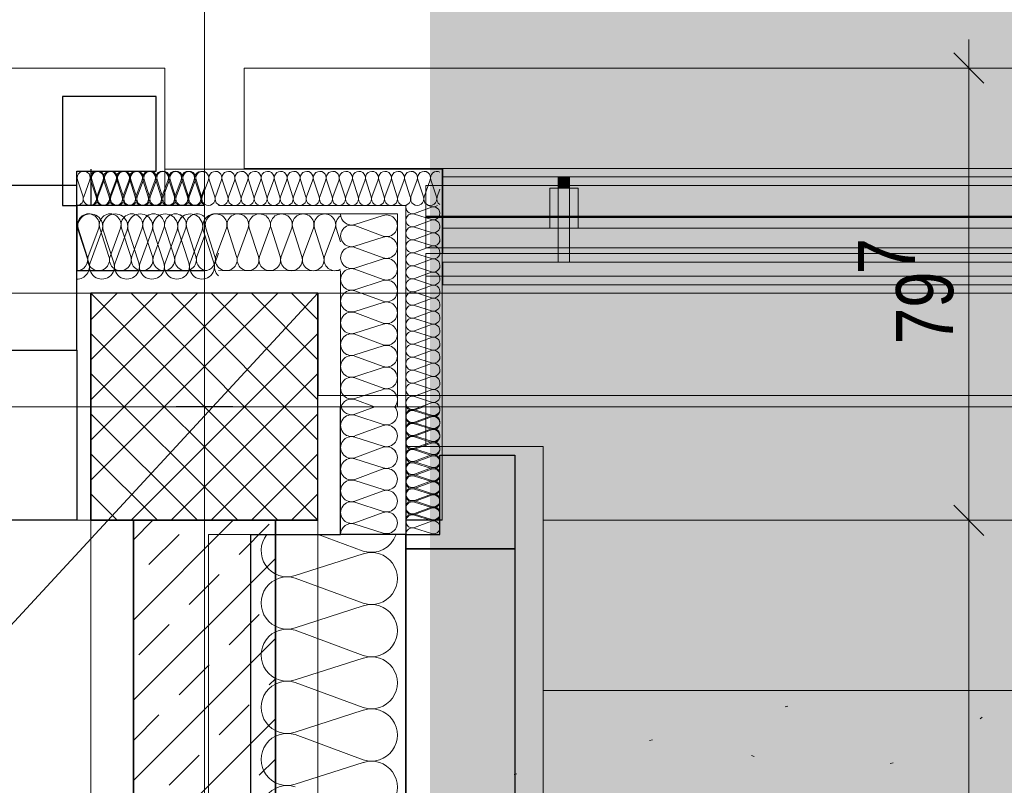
# Model space of a CAD drawing. Extents: x -420 to 300, y 62 to 1112.
# Tile 249 of 256: x -5 to 30, y 986 to 1013. Entities that reach past the tile are written whole.
import ezdxf
from ezdxf.lldxf.tags import DXFTag

# ---------------------------------------------------------------- set-up
doc = ezdxf.new("R2010")
doc.units = 0
doc.layers.get('0').update_dxf_attribs({"lineweight": 13})
for name, color, linetype, lineweight, true_color in [('30 -33 Aussenwände- 3 Aussenstützen', 7, 'Continuous', 50, 0x0000dd), ('30 -33 Aussenwände- 7 Fassade_ Elemente', 7, 'Continuous', 9, 0x00aacc), ('30 -34 Innenwände- 1 tragend', 7, 'Continuous', 13, 0xdd0806), ('30 -34 Innenwände- 6 Elemente', 7, 'Continuous', 9, 0xff6633), ('30 -35 Decken- 1 Konstruktion-Träger- Stahlbeton', 7, 'Continuous', 13, 0x33aa00), ('30 -36 Dächer- 3 Dachbeläge', 7, 'Continuous', 15, 0x9999ff), ('30 -36 Dächer- 4 Dachbekleidungen', 7, 'Continuous', 9, 0xccccff), ('60- 61 allgemeine Ausstattung- 4 Terrassen', 9, 'Continuous', 9, 0x808080), ('70 -72 Beschriftung- 1 Beschriftung allgemein', 7, 'Continuous', 9, 0xff6633), ('70 -76 Bemaßung- 2 Allgemein', 9, 'Continuous', 5, 0x808080), ('iwb_Layout BA_Markierung', 7, 'Continuous', 9, 0xbadcdc)]:
    doc.layers.add(name, color=color, linetype=linetype, lineweight=lineweight, true_color=true_color)
doc.layers.add('40 -41 Abwasser_Wasser_Gas- 2 Wasser-1', color=7, linetype='Continuous', lineweight=15)
doc.layers.add('70 -71 Achsen- 1 Gebäudeachsen', color=7, linetype='STRICHPUNKT2-A06CPUWML0', lineweight=18)
doc.styles.get("Standard").update_dxf_attribs({"font": 'ARIALN.TTF'})
tags = doc.linetypes.add('grob-A06CPUWHL0', pattern=[14, 3, -8, 3]).pattern_tags.tags
tags[8:9] = [DXFTag(74, 4), DXFTag(75, 0), DXFTag(340, '0'), DXFTag(46, 0.0), DXFTag(50, 0.0), DXFTag(44, 0.0), DXFTag(45, 0.0)]
tags[6:7] = [DXFTag(74, 4), DXFTag(75, 0), DXFTag(340, '0'), DXFTag(46, 0.0), DXFTag(50, 0.0), DXFTag(44, 0.0), DXFTag(45, 0.0)]
tags[4:5] = [DXFTag(74, 4), DXFTag(75, 0), DXFTag(340, '0'), DXFTag(46, 0.0), DXFTag(50, 0.0), DXFTag(44, 0.0), DXFTag(45, 0.0)]
tags = doc.linetypes.add('STRICHPUNKT2-A06CPUWML0', pattern=[12.7, 6.35, -3.175, 0, -3.175]).pattern_tags.tags
tags[10:11] = [DXFTag(74, 4), DXFTag(75, 0), DXFTag(340, '0'), DXFTag(46, 0.0), DXFTag(50, 0.0), DXFTag(44, 0.0), DXFTag(45, 0.0)]
tags[8:9] = [DXFTag(74, 4), DXFTag(75, 0), DXFTag(340, '0'), DXFTag(46, 0.0), DXFTag(50, 0.0), DXFTag(44, 0.0), DXFTag(45, 0.0)]
tags[6:7] = [DXFTag(74, 4), DXFTag(75, 0), DXFTag(340, '0'), DXFTag(46, 0.0), DXFTag(50, 0.0), DXFTag(44, 0.0), DXFTag(45, 0.0)]
tags[4:5] = [DXFTag(74, 4), DXFTag(75, 0), DXFTag(340, '0'), DXFTag(46, 0.0), DXFTag(50, 0.0), DXFTag(44, 0.0), DXFTag(45, 0.0)]

# ---------------------------------------------------------------- blocks, each defined once
blk = doc.blocks.new('Polygon-A06CPUWBL0', base_point=(9.64, 86.518))
at = {"color": 0, "linetype": 'ByBlock', "lineweight": -2, "ltscale": 0.13}
blk.add_solid([(9.807, 86.695), (9.64, 1083.814), (76.501, 86.518), (76.501, 1083.814)], dxfattribs=at)
blk = doc.blocks.new('Referenz-A06CPUWNL0', base_point=(-395.238, 76.953))
at = {"layer": '30 -33 Aussenwände- 3 Aussenstützen', "color": 0, "lineweight": 9}
for p, q in [((-2.298, 1003.453), (5.702, 995.453)), ((4.288, 1003.453), (-2.298, 996.868)), ((2.874, 1003.453), (-2.298, 998.282)), ((1.46, 1003.453), (-2.298, 999.696)), ((0.045, 1003.453), (-2.298, 1001.11)), ((-1.369, 1003.453), (-2.298, 1002.524)), ((-0.884, 1003.453), (5.702, 996.868)), ((0.531, 1003.453), (5.702, 998.282)), ((1.945, 1003.453), (5.702, 999.696)), ((3.359, 1003.453), (5.702, 1001.11)), ((4.773, 1003.453), (5.702, 1002.524)), ((-2.298, 1002.039), (4.288, 995.453)), ((5.702, 1002.039), (-0.884, 995.453)), ((-2.298, 1000.625), (2.874, 995.453)), ((5.702, 1000.625), (0.531, 995.453)), ((1.702, 1000.453), (1.702, 998.453)), ((0.702, 999.453), (2.702, 999.453)), ((-2.298, 999.211), (1.46, 995.453)), ((5.702, 999.211), (1.945, 995.453)), ((-2.298, 997.797), (0.045, 995.453)), ((5.702, 997.797), (3.359, 995.453)), ((-2.298, 996.382), (-1.369, 995.453)), ((5.702, 996.382), (4.773, 995.453))]:
    blk.add_line(p, q, dxfattribs=at)
at = {"layer": '30 -33 Aussenwände- 3 Aussenstützen', "color": 0, "linetype": 'Continuous', "lineweight": 25, "ltscale": 0.25}
for p, q in [((5.702, 1003.453), (-2.298, 1003.453)), ((-2.298, 1003.453), (-2.298, 995.453)), ((5.702, 995.453), (5.702, 1003.453)), ((-2.298, 995.453), (5.702, 995.453))]:
    blk.add_line(p, q, dxfattribs=at)
at = {"layer": '30 -33 Aussenwände- 7 Fassade_ Elemente', "color": 0, "linetype": 'Continuous', "ltscale": 0.13}
for p, q in [((0.302, 1011.393), (-148.898, 1011.393)), ((0.302, 1006.553), (0.302, 1011.393)), ((3.102, 1011.393), (3.102, 1007.833)), ((76.501, 1011.393), (3.102, 1011.393)), ((3.102, 1011.393), (76.501, 1011.393)), ((3.102, 1007.853), (3.102, 1011.393)), ((0.302, 1007.833), (10.082, 1007.833)), ((76.501, 1007.853), (3.102, 1007.853)), ((3.102, 1007.833), (10.082, 1007.833)), ((10.082, 1007.833), (10.082, 1007.253)), ((10.082, 1007.833), (10.082, 995.453)), ((-2.576, 1006.854), (-2.768, 1007.454)), ((-2.331, 1007.453), (-2.553, 1006.854)), ((-2.116, 1006.853), (-2.309, 1007.453)), ((-2.073, 1006.85), (-2.266, 1007.45)), ((-1.871, 1007.453), (-2.094, 1006.853)), ((-1.828, 1007.45), (-2.05, 1006.85)), ((-1.657, 1006.853), (-1.849, 1007.453)), ((-1.613, 1006.85), (-1.806, 1007.45)), ((-1.613, 1006.85), (-1.806, 1007.45)), ((-1.412, 1007.453), (-1.634, 1006.853)), ((-1.369, 1007.45), (-1.591, 1006.85)), ((-1.369, 1007.45), (-1.591, 1006.85)), ((-1.197, 1006.852), (-1.389, 1007.453)), ((-1.153, 1006.85), (-1.346, 1007.45)), ((-0.952, 1007.452), (-1.174, 1006.852)), ((-0.909, 1007.45), (-1.131, 1006.85)), ((-0.737, 1006.852), (-0.93, 1007.452)), ((-0.694, 1006.85), (-0.887, 1007.45)), ((-0.493, 1007.452), (-0.715, 1006.852)), ((-0.449, 1007.45), (-0.671, 1006.85)), ((-0.278, 1006.852), (-0.47, 1007.452)), ((-0.234, 1006.85), (-0.427, 1007.45)), ((-0.033, 1007.452), (-0.255, 1006.852)), ((0.01, 1007.45), (-0.212, 1006.85)), ((0.182, 1006.851), (-0.01, 1007.452)), ((0.225, 1006.85), (0.033, 1007.45)), ((0.427, 1007.451), (0.204, 1006.851)), ((0.47, 1007.45), (0.248, 1006.85)), ((0.642, 1006.851), (0.449, 1007.451)), ((0.685, 1006.85), (0.492, 1007.45)), ((0.886, 1007.451), (0.664, 1006.851)), ((0.929, 1007.45), (0.708, 1006.85)), ((1.101, 1006.851), (0.909, 1007.451)), ((1.145, 1006.85), (0.952, 1007.45)), ((1.346, 1007.451), (1.124, 1006.851)), ((1.389, 1007.45), (1.167, 1006.85)), ((1.561, 1006.85), (1.368, 1007.451)), ((1.604, 1006.85), (1.412, 1007.45)), ((1.849, 1007.45), (1.627, 1006.85)), ((2.064, 1006.85), (1.871, 1007.45)), ((2.308, 1007.45), (2.087, 1006.85)), ((2.524, 1006.85), (2.331, 1007.45)), ((2.768, 1007.45), (2.546, 1006.85)), ((2.983, 1006.85), (2.79, 1007.45)), ((3.228, 1007.45), (3.006, 1006.85)), ((3.443, 1006.85), (3.25, 1007.45)), ((3.687, 1007.45), (3.465, 1006.85)), ((3.903, 1006.85), (3.71, 1007.45)), ((4.147, 1007.45), (3.925, 1006.85)), ((4.362, 1006.85), (4.169, 1007.45)), ((4.606, 1007.45), (4.385, 1006.85)), ((4.822, 1006.85), (4.629, 1007.45)), ((5.066, 1007.45), (4.844, 1006.85)), ((5.281, 1006.85), (5.089, 1007.45)), ((5.526, 1007.45), (5.304, 1006.85)), ((5.741, 1006.85), (5.548, 1007.45)), ((5.985, 1007.45), (5.764, 1006.85)), ((6.201, 1006.85), (6.008, 1007.45)), ((6.445, 1007.45), (6.223, 1006.85)), ((6.66, 1006.85), (6.468, 1007.45)), ((6.905, 1007.45), (6.683, 1006.85)), ((7.12, 1006.85), (6.927, 1007.45)), ((7.364, 1007.45), (7.142, 1006.85)), ((7.58, 1006.85), (7.387, 1007.45)), ((7.824, 1007.45), (7.602, 1006.85)), ((8.039, 1006.85), (7.846, 1007.45)), ((8.284, 1007.45), (8.062, 1006.85)), ((8.499, 1006.85), (8.306, 1007.45)), ((8.743, 1007.45), (8.521, 1006.85)), ((8.958, 1006.85), (8.766, 1007.45)), ((8.958, 1006.85), (8.766, 1007.45)), ((9.203, 1007.45), (8.981, 1006.85)), ((9.203, 1007.45), (8.981, 1006.85)), ((9.418, 1006.85), (9.225, 1007.45)), ((9.418, 1006.85), (9.225, 1007.45)), ((9.662, 1007.45), (9.441, 1006.85)), ((9.878, 1006.85), (9.685, 1007.45)), ((1.583, 1006.85), (1.703, 1007.172)), ((9.502, 1007.253), (76.501, 1007.253)), ((9.9, 1006.85), (10.002, 1007.126)), ((10.082, 1007.253), (76.501, 1007.253)), ((-2.798, 995.453), (-2.798, 1006.553)), ((-2.798, 1006.553), (0.302, 1006.553)), ((2.204, 1006.553), (8.802, 1006.548)), ((2.204, 1006.253), (8.502, 1006.249)), ((8.502, 1006.249), (8.502, 999.453)), ((8.802, 1006.548), (8.802, 999.453)), ((9.702, 1006.491), (9.102, 1006.269)), ((9.102, 1006.247), (9.702, 1006.054)), ((9.578, 1006.553), (9.702, 1006.514)), ((7.002, 1005.877), (8.002, 1006.198)), ((9.702, 1006.031), (9.102, 1005.81)), ((-2.428, 1004.753), (-2.75, 1005.753)), ((-2.373, 1004.528), (-2.742, 1005.678)), ((-2.021, 1005.753), (-2.391, 1004.753)), ((-1.904, 1005.678), (-2.33, 1004.528)), ((-1.662, 1004.753), (-1.983, 1005.753)), ((-1.492, 1004.528), (-1.861, 1005.678)), ((-1.255, 1005.753), (-1.625, 1004.753)), ((-1.023, 1005.678), (-1.449, 1004.528)), ((-0.896, 1004.753), (-1.217, 1005.753)), ((-0.611, 1004.528), (-0.98, 1005.678)), ((-0.489, 1005.753), (-0.859, 1004.753)), ((-0.143, 1005.678), (-0.568, 1004.528)), ((-0.13, 1004.753), (-0.451, 1005.753)), ((0.27, 1004.528), (-0.099, 1005.678)), ((0.277, 1005.753), (-0.092, 1004.753)), ((0.738, 1005.678), (0.313, 1004.528)), ((0.636, 1004.753), (0.315, 1005.753)), ((1.043, 1005.753), (0.674, 1004.753)), ((1.151, 1004.528), (0.782, 1005.678)), ((1.402, 1004.753), (1.081, 1005.753)), ((1.619, 1005.678), (1.194, 1004.528)), ((2.032, 1004.528), (1.663, 1005.678)), ((2.071, 1004.754), (1.751, 1005.754)), ((2.479, 1005.753), (2.109, 1004.753)), ((2.838, 1004.753), (2.517, 1005.753)), ((2.838, 1004.753), (2.517, 1005.753)), ((3.245, 1005.753), (2.875, 1004.753)), ((3.245, 1005.753), (2.875, 1004.753)), ((3.604, 1004.752), (3.283, 1005.753)), ((4.012, 1005.752), (3.641, 1004.752)), ((4.37, 1004.752), (4.049, 1005.752)), ((4.37, 1004.752), (4.049, 1005.752)), ((4.778, 1005.751), (4.407, 1004.752)), ((4.778, 1005.751), (4.407, 1004.752)), ((5.136, 1004.751), (4.815, 1005.751)), ((5.136, 1004.751), (4.815, 1005.751)), ((5.544, 1005.751), (5.173, 1004.751)), ((5.902, 1004.751), (5.581, 1005.751)), ((6.31, 1005.75), (5.939, 1004.751)), ((6.503, 1005.264), (6.347, 1005.75)), ((8.002, 1005.469), (7.002, 1005.839)), ((9.102, 1005.787), (9.702, 1005.594)), ((9.102, 1005.787), (9.702, 1005.594)), ((9.702, 1005.572), (9.102, 1005.35)), ((9.702, 1005.572), (9.102, 1005.35)), ((1.44, 1004.753), (1.702, 1005.464)), ((7.002, 1005.11), (8.002, 1005.432)), ((7.002, 1005.11), (8.002, 1005.432)), ((9.102, 1005.327), (9.702, 1005.135)), ((9.102, 1005.327), (9.702, 1005.135)), ((2.075, 1004.528), (2.202, 1004.872)), ((8.002, 1004.703), (7.002, 1005.073)), ((8.002, 1004.703), (7.002, 1005.073)), ((9.702, 1005.112), (9.102, 1004.89)), ((9.102, 1004.868), (9.702, 1004.675)), ((7.002, 1004.344), (8.002, 1004.666)), ((9.702, 1004.652), (9.102, 1004.431)), ((2.202, 1004.253), (6.502, 1004.25)), ((6.502, 1004.25), (6.502, 999.453)), ((8.002, 1003.937), (7.002, 1004.307)), ((9.102, 1004.408), (9.702, 1004.215)), ((9.702, 1004.193), (9.102, 1003.971)), ((7.002, 1003.578), (8.002, 1003.9)), ((9.102, 1003.949), (9.702, 1003.756)), ((8.002, 1003.171), (7.002, 1003.541)), ((9.702, 1003.733), (9.102, 1003.511)), ((9.102, 1003.489), (9.702, 1003.296)), ((7.002, 1002.812), (8.002, 1003.134)), ((9.702, 1003.274), (9.102, 1003.052)), ((8.002, 1002.405), (7.002, 1002.775)), ((9.102, 1003.029), (9.702, 1002.836)), ((9.702, 1002.814), (9.102, 1002.592)), ((9.102, 1002.57), (9.702, 1002.377)), ((7.002, 1002.046), (8.002, 1002.368)), ((9.702, 1002.354), (9.102, 1002.133)), ((9.102, 1002.11), (9.702, 1001.917)), ((8.002, 1001.639), (7.002, 1002.009)), ((9.702, 1001.895), (9.102, 1001.673)), ((7.002, 1001.28), (8.002, 1001.602)), ((7.002, 1001.28), (8.002, 1001.602)), ((9.102, 1001.65), (9.702, 1001.458)), ((9.702, 1001.435), (9.102, 1001.213)), ((8.002, 1000.873), (7.002, 1001.243)), ((8.002, 1000.873), (7.002, 1001.243)), ((9.102, 1001.191), (9.702, 1000.998)), ((7.002, 1000.514), (8.002, 1000.836)), ((7.002, 1000.514), (8.002, 1000.836)), ((9.702, 1000.975), (9.102, 1000.754)), ((9.102, 1000.731), (9.702, 1000.538)), ((1.702, 998.453), (1.702, 1000.453)), ((1.702, 1000.453), (1.702, 998.453)), ((1.702, 1000.453), (1.702, 998.453)), ((8.002, 1000.107), (7.002, 1000.477)), ((9.702, 1000.516), (9.102, 1000.294)), ((7.002, 999.748), (8.002, 1000.069)), ((9.102, 1000.271), (9.702, 1000.079)), ((9.702, 1000.056), (9.102, 999.834)), ((7.002, 999.711), (7.698, 999.453)), ((9.102, 999.812), (9.702, 999.619)), ((2.702, 999.453), (0.702, 999.453)), ((2.702, 999.453), (0.702, 999.453)), ((7.002, 999.191), (7.713, 999.453)), ((9.099, 999.334), (9.421, 999.454)), ((9.099, 999.312), (9.699, 999.12)), ((9.702, 999.597), (9.102, 999.375)), ((9.102, 999.352), (9.702, 999.159)), ((7.002, 999.153), (8.002, 998.832)), ((9.699, 999.097), (9.1, 998.875)), ((9.702, 999.137), (9.102, 998.915)), ((8.002, 998.794), (7.002, 998.425)), ((9.1, 998.852), (9.7, 998.66)), ((9.1, 998.852), (9.7, 998.66)), ((9.7, 998.637), (9.1, 998.415)), ((9.7, 998.637), (9.1, 998.415)), ((9.102, 998.893), (9.702, 998.7)), ((9.702, 998.677), (9.102, 998.455)), ((7.002, 998.387), (8.002, 998.066)), ((7.002, 998.387), (8.002, 998.066)), ((9.1, 998.393), (9.7, 998.2)), ((9.1, 998.393), (9.7, 998.2)), ((9.102, 998.433), (9.702, 998.24)), ((8.002, 998.028), (7.002, 997.659)), ((8.002, 998.028), (7.002, 997.659)), ((13.642, 998.053), (8.802, 998.053)), ((8.802, 998.053), (8.802, 994.953)), ((9.7, 998.178), (9.1, 997.956)), ((9.1, 997.933), (9.7, 997.741)), ((9.702, 998.218), (9.102, 997.996)), ((9.102, 997.973), (9.702, 997.781)), ((13.642, 835.853), (13.642, 998.053)), ((7.002, 997.621), (8.002, 997.3)), ((7.002, 997.621), (8.002, 997.3)), ((9.7, 997.718), (9.101, 997.496)), ((9.702, 997.758), (9.102, 997.536)), ((8.002, 997.262), (7.002, 996.893)), ((9.101, 997.473), (9.701, 997.281)), ((9.701, 997.259), (9.101, 997.036)), ((9.102, 997.514), (9.702, 997.321)), ((9.702, 997.298), (9.102, 997.077)), ((9.101, 997.014), (9.701, 996.821)), ((9.102, 997.054), (9.702, 996.861)), ((7.002, 996.855), (8.002, 996.534)), ((9.701, 996.799), (9.101, 996.577)), ((9.101, 996.554), (9.702, 996.362)), ((9.702, 996.839), (9.102, 996.617)), ((9.102, 996.594), (9.702, 996.402)), ((8.002, 996.496), (7.002, 996.127)), ((8.002, 996.496), (7.002, 996.127)), ((9.702, 996.379), (9.102, 996.157)), ((9.702, 996.379), (9.102, 996.157)), ((9.702, 996.339), (9.102, 996.117)), ((7.002, 996.089), (8.002, 995.768)), ((7.002, 996.089), (8.002, 995.768)), ((9.102, 996.135), (9.702, 995.942)), ((9.102, 996.135), (9.702, 995.942)), ((9.102, 996.095), (9.702, 995.902)), ((9.702, 995.919), (9.102, 995.698)), ((9.702, 995.88), (9.102, 995.657)), ((9.702, 995.88), (9.102, 995.657)), ((8.002, 995.73), (7.002, 995.361)), ((9.102, 995.675), (9.702, 995.482)), ((9.102, 995.635), (9.702, 995.443)), ((9.102, 995.635), (9.702, 995.443)), ((-145.798, 995.453), (-2.798, 995.453)), ((7.002, 995.323), (8.002, 995.002)), ((10.082, 995.453), (8.802, 995.453)), ((9.702, 995.42), (9.102, 995.198)), ((9.102, 995.175), (9.703, 994.983)), ((8.802, 994.953), (1.842, 994.953)), ((1.842, 994.953), (1.842, 838.953)), ((7.302, 994.367), (5.716, 994.953)), ((7.302, 994.277), (4.902, 993.506)), ((4.902, 993.416), (7.302, 992.528)), ((7.302, 992.438), (4.902, 991.667)), ((7.302, 992.438), (4.902, 991.667)), ((4.902, 991.577), (7.302, 990.69)), ((4.902, 991.577), (7.302, 990.69)), ((7.302, 990.6), (4.902, 989.828)), ((7.302, 990.6), (4.902, 989.828)), ((4.902, 989.738), (7.302, 988.851)), ((7.302, 988.761), (4.902, 987.99)), ((4.902, 987.9), (7.302, 987.013)), ((7.302, 986.923), (4.902, 986.151))]:
    blk.add_line(p, q, dxfattribs=at)
at = {"layer": '30 -33 Aussenwände- 7 Fassade_ Elemente', "color": 0, "linetype": 'Continuous', "lineweight": 25, "ltscale": 0.25}
for p, q in [((0.002, 1010.393), (-3.298, 1010.393)), ((-3.298, 1010.393), (-3.298, 1006.553)), ((0.002, 1007.753), (0.002, 1010.393)), ((-2.798, 1006.553), (-2.798, 1007.753)), ((-2.798, 1007.753), (0.002, 1007.753)), ((-2.294, 1006.55), (-2.294, 1007.83)), ((-2.798, 1007.253), (-6.098, 1007.253)), ((-2.798, 1007.253), (-6.098, 1007.253)), ((-2.798, 1001.453), (-2.798, 1007.253)), ((-2.798, 1001.453), (-2.798, 1007.253)), ((-3.298, 1006.553), (-2.798, 1006.553)), ((1.702, 1006.553), (-2.798, 1006.553)), ((-2.798, 1006.553), (-2.798, 1004.253)), ((-2.798, 1004.253), (1.702, 1004.253)), ((-5.198, 1001.453), (-2.798, 1001.453)), ((-5.198, 1001.453), (-2.798, 1001.453)), ((-2.798, 1001.453), (-2.798, 995.453)), ((2.702, 999.453), (0.702, 999.453)), ((6.502, 994.953), (6.502, 999.453)), ((6.502, 994.953), (6.502, 999.453)), ((8.802, 999.453), (8.802, 834.453)), ((8.802, 999.453), (8.802, 994.953)), ((10.002, 994.953), (10.002, 997.753)), ((10.002, 997.753), (12.642, 997.753)), ((12.642, 997.753), (12.642, 994.453)), ((-2.798, 995.453), (-5.198, 995.453)), ((10.082, 995.453), (8.802, 995.453)), ((3.342, 838.953), (3.342, 994.953)), ((3.342, 994.953), (6.502, 994.953)), ((8.802, 994.953), (6.502, 994.953)), ((8.802, 994.953), (10.002, 994.953)), ((8.802, 994.453), (8.802, 994.953)), ((8.802, 839.453), (8.802, 994.453)), ((8.802, 994.453), (12.642, 994.453)), ((12.642, 994.453), (8.802, 994.453)), ((12.642, 994.453), (12.642, 839.453))]:
    blk.add_line(p, q, dxfattribs=at)
at = {"layer": '30 -33 Aussenwände- 7 Fassade_ Elemente', "color": 0, "linetype": 'Continuous', "ltscale": 0.13}
for centre, major_axis, end_param in [((-2.55, 1007.524), (0.219, -0.071), 3.765224), ((-2.09, 1007.524), (0.219, -0.071), 3.765224), ((-2.047, 1007.521), (0.219, -0.07), 3.765224), ((-1.63, 1007.523), (0.219, -0.071), 3.765224), ((-1.587, 1007.521), (0.219, -0.07), 3.765224), ((-1.587, 1007.521), (0.219, -0.07), 3.765224), ((-1.171, 1007.523), (0.219, -0.071), 3.765224), ((-1.128, 1007.521), (0.219, -0.07), 3.765224), ((-0.711, 1007.523), (0.219, -0.071), 3.765224), ((-0.668, 1007.521), (0.219, -0.07), 3.765224), ((-0.251, 1007.522), (0.219, -0.071), 3.765224), ((-0.208, 1007.521), (0.219, -0.07), 3.765224), ((0.208, 1007.522), (0.219, -0.071), 3.765224), ((0.251, 1007.521), (0.219, -0.07), 3.765224), ((0.668, 1007.522), (0.219, -0.071), 3.765224), ((0.668, 1007.522), (-0.135, 0.186), 1.255075), ((0.711, 1007.521), (0.219, -0.07), 3.765224), ((0.668, 1007.522), (0.135, 0.186), 1.255075), ((0.668, 1007.522), (0.219, -0.071), 1.255075), ((1.127, 1007.521), (0.219, -0.071), 3.765224), ((1.127, 1007.521), (-0.135, 0.186), 1.255075), ((1.17, 1007.521), (0.219, -0.07), 3.765224), ((1.127, 1007.521), (0.135, 0.186), 1.255075), ((1.127, 1007.521), (0.219, -0.071), 1.255075), ((1.587, 1007.521), (0.116, 0.198), 2.411197), ((1.63, 1007.521), (0.219, -0.07), 3.765224), ((2.09, 1007.521), (0.219, -0.07), 3.765224), ((2.549, 1007.521), (0.219, -0.07), 3.765224), ((3.009, 1007.521), (0.219, -0.07), 3.765224), ((3.469, 1007.521), (0.219, -0.07), 3.765224), ((3.928, 1007.521), (0.219, -0.07), 3.765224), ((4.388, 1007.521), (0.219, -0.07), 3.765224), ((4.848, 1007.521), (0.219, -0.07), 3.765224), ((5.307, 1007.521), (0.219, -0.07), 3.765224), ((5.767, 1007.521), (0.219, -0.07), 3.765224), ((6.226, 1007.521), (0.219, -0.07), 3.765224), ((6.686, 1007.521), (0.219, -0.07), 3.765224), ((7.146, 1007.521), (0.219, -0.07), 3.765224), ((7.605, 1007.521), (0.219, -0.07), 3.765224), ((8.065, 1007.521), (0.219, -0.07), 3.765224), ((8.525, 1007.521), (0.219, -0.07), 3.765224), ((8.984, 1007.521), (0.219, -0.07), 3.765224), ((8.984, 1007.521), (-0.135, 0.186), 1.255075), ((8.984, 1007.521), (0.135, 0.186), 1.255075), ((8.984, 1007.521), (0.219, -0.07), 1.255075), ((9.444, 1007.521), (0.219, -0.07), 3.765224), ((9.444, 1007.521), (-0.135, 0.186), 1.255075), ((9.444, 1007.521), (0.135, 0.186), 1.255075), ((9.444, 1007.521), (0.219, -0.07), 1.255075), ((9.903, 1007.521), (0.099, 0.207), 2.32715), ((-2.795, 1006.783), (-0.003, -0.23), 1.896254), ((-2.335, 1006.783), (-0.219, 0.071), 3.764652), ((-2.291, 1006.78), (-0.003, -0.23), 1.896254), ((-1.875, 1006.783), (-0.219, 0.071), 3.764652), ((-1.832, 1006.78), (-0.219, 0.07), 3.764652), ((-1.832, 1006.78), (-0.219, 0.07), 3.764652), ((-1.416, 1006.782), (-0.219, 0.071), 3.764652), ((-1.372, 1006.78), (-0.219, 0.07), 3.764652), ((-1.372, 1006.78), (-0.219, 0.07), 3.764652), ((-0.956, 1006.782), (-0.219, 0.071), 3.764652), ((-0.912, 1006.78), (-0.219, 0.07), 3.764652), ((-0.496, 1006.782), (-0.219, 0.071), 3.764652), ((-0.453, 1006.78), (-0.219, 0.07), 3.764652), ((-0.037, 1006.781), (-0.219, 0.071), 3.764652), ((0.007, 1006.78), (-0.219, 0.07), 3.764652), ((0.423, 1006.781), (-0.219, 0.071), 3.764652), ((0.423, 1006.781), (-0.219, 0.071), 1.254884), ((0.467, 1006.78), (-0.219, 0.07), 3.764652), ((0.423, 1006.781), (-0.135, -0.186), 1.254884), ((0.423, 1006.781), (0.135, -0.186), 1.254884), ((0.883, 1006.781), (-0.219, 0.071), 3.764652), ((0.883, 1006.781), (-0.219, 0.071), 1.254884), ((0.926, 1006.78), (-0.219, 0.07), 3.764652), ((0.883, 1006.781), (-0.135, -0.186), 1.254884), ((0.883, 1006.781), (0.135, -0.186), 1.254884), ((1.342, 1006.78), (-0.219, 0.071), 1.254884), ((1.386, 1006.78), (-0.219, 0.07), 3.764652), ((1.342, 1006.78), (-0.135, -0.186), 1.254884), ((1.342, 1006.78), (0.135, -0.186), 1.254884), ((1.802, 1006.78), (-0.219, 0.071), 1.434048), ((1.845, 1006.78), (-0.219, 0.07), 3.764652), ((2.305, 1006.78), (-0.219, 0.07), 3.764652), ((2.765, 1006.78), (-0.219, 0.07), 3.764652), ((3.224, 1006.78), (-0.219, 0.07), 3.764652), ((3.684, 1006.78), (-0.219, 0.07), 3.764652), ((4.144, 1006.78), (-0.219, 0.07), 3.764652), ((4.603, 1006.78), (-0.219, 0.07), 3.764652), ((5.063, 1006.78), (-0.219, 0.07), 3.764652), ((5.523, 1006.78), (-0.219, 0.07), 3.764652), ((5.982, 1006.78), (-0.219, 0.07), 3.764652), ((6.442, 1006.78), (-0.219, 0.07), 3.764652), ((6.901, 1006.78), (-0.219, 0.07), 3.764652), ((7.361, 1006.78), (-0.219, 0.07), 3.764652), ((7.821, 1006.78), (-0.219, 0.07), 3.764652), ((8.28, 1006.78), (-0.219, 0.07), 3.764652), ((8.74, 1006.78), (-0.219, 0.07), 3.764652), ((8.74, 1006.78), (-0.219, 0.07), 1.254884), ((8.74, 1006.78), (-0.135, -0.186), 1.254884), ((8.74, 1006.78), (0.135, -0.186), 1.254884), ((9.2, 1006.78), (-0.219, 0.07), 3.764652), ((9.2, 1006.78), (-0.219, 0.07), 1.254884), ((9.2, 1006.78), (-0.135, -0.186), 1.254884), ((9.2, 1006.78), (0.135, -0.186), 1.254884), ((9.659, 1006.78), (-0.219, 0.07), 1.254884), ((9.659, 1006.78), (-0.135, -0.186), 1.254884), ((9.659, 1006.78), (0.135, -0.186), 1.254884), ((10.119, 1006.78), (-0.219, 0.07), 1.349822), ((-2.323, 1005.813), (0.419, -0.135), 3.765224), ((-2.385, 1005.871), (0.364, -0.117), 3.765224), ((-1.619, 1005.871), (0.364, -0.117), 3.765224), ((-1.442, 1005.813), (0.419, -0.135), 3.765224), ((-0.853, 1005.871), (0.364, -0.117), 3.765224), ((-0.561, 1005.813), (0.419, -0.135), 3.765224), ((-0.087, 1005.871), (0.364, -0.117), 3.765224), ((-0.087, 1005.871), (0.225, 0.31), 1.255075), ((0.32, 1005.813), (0.419, -0.135), 3.765224), ((0.32, 1005.813), (0.258, 0.356), 1.255075), ((0.679, 1005.871), (0.364, -0.117), 3.765224), ((0.679, 1005.871), (0.225, 0.31), 1.255075), ((1.2, 1005.813), (0.419, -0.135), 3.765224), ((1.2, 1005.813), (0.258, 0.356), 1.255075), ((1.445, 1005.871), (0.257, 0.283), 2.619647), ((2.081, 1005.813), (0.121, 0.423), 2.160679), ((2.115, 1005.871), (0.364, -0.118), 3.765224), ((2.881, 1005.87), (0.364, -0.118), 3.765224), ((2.881, 1005.87), (0.364, -0.118), 3.765224), ((3.647, 1005.87), (0.364, -0.118), 3.765224), ((4.413, 1005.869), (0.364, -0.118), 3.765224), ((4.413, 1005.869), (0.225, 0.31), 1.255075), ((5.179, 1005.869), (0.364, -0.118), 3.765224), ((5.179, 1005.869), (0.225, 0.31), 1.255075), ((5.946, 1005.868), (0.225, 0.31), 1.255075), ((6.885, 1006.241), (-0.383, 0.005), 1.896254), ((8.12, 1005.834), (-0.117, -0.364), 3.765224), ((9.032, 1006.488), (-0.22, 0.066), 2.172087), ((9.032, 1006.028), (0.07, 0.219), 1.254884), ((9.773, 1006.732), (-0.07, -0.219), 0.990893), ((9.773, 1006.272), (0.186, 0.135), 1.255075), ((9.773, 1006.272), (0.186, -0.135), 1.255075), ((-0.087, 1005.871), (-0.225, 0.31), 1.255075), ((0.32, 1005.813), (-0.258, 0.356), 1.255075), ((-0.087, 1005.871), (0.364, -0.117), 1.255075), ((0.679, 1005.871), (-0.225, 0.31), 1.255075), ((0.32, 1005.813), (0.419, -0.135), 1.255075), ((1.2, 1005.813), (-0.258, 0.356), 1.255075), ((0.679, 1005.871), (0.364, -0.117), 1.255075), ((1.2, 1005.813), (0.419, -0.135), 1.255075), ((4.413, 1005.869), (-0.224, 0.31), 1.255075), ((4.413, 1005.869), (0.364, -0.118), 1.255075), ((5.179, 1005.869), (-0.224, 0.31), 1.255075), ((5.179, 1005.869), (0.364, -0.118), 1.255075), ((5.946, 1005.868), (-0.224, 0.31), 1.255075), ((5.946, 1005.868), (0.364, -0.118), 1.255075), ((6.712, 1005.867), (-0.208, 0.321), 1.307885), ((6.885, 1005.475), (0.117, 0.364), 3.764652), ((6.885, 1005.475), (0.117, 0.364), 3.764652), ((9.032, 1006.028), (-0.186, 0.135), 1.254884), ((9.032, 1006.028), (-0.186, -0.135), 1.254884), ((9.773, 1006.272), (-0.07, -0.219), 1.255075), ((9.773, 1005.813), (-0.07, -0.219), 3.765224), ((9.773, 1005.813), (0.186, 0.135), 1.255075), ((9.773, 1005.813), (0.186, -0.135), 1.255075), ((9.032, 1005.569), (0.07, 0.219), 3.764652), ((9.032, 1005.569), (-0.186, 0.135), 1.254884), ((9.032, 1005.569), (0.07, 0.219), 1.254884), ((9.773, 1005.813), (-0.07, -0.219), 1.255075), ((9.773, 1005.353), (-0.07, -0.219), 3.765224), ((9.773, 1005.353), (0.186, 0.135), 1.255075), ((8.12, 1005.068), (-0.117, -0.364), 3.765224), ((8.12, 1005.068), (-0.117, -0.364), 3.765224), ((9.032, 1005.109), (0.07, 0.219), 3.764652), ((9.032, 1005.109), (-0.186, 0.135), 1.254884), ((9.032, 1005.569), (-0.186, -0.135), 1.254884), ((9.032, 1005.109), (0.07, 0.219), 1.254884), ((9.773, 1005.353), (-0.07, -0.219), 1.255075), ((9.773, 1005.353), (0.186, -0.135), 1.255075), ((6.885, 1004.709), (0.117, 0.364), 3.764652), ((6.885, 1004.709), (0.117, 0.364), 3.764652), ((9.032, 1004.649), (0.07, 0.219), 3.764652), ((9.032, 1005.109), (-0.186, -0.135), 1.254884), ((9.773, 1004.894), (-0.07, -0.219), 3.765224), ((-2.792, 1004.636), (-0.005, -0.383), 1.896254), ((-2.792, 1004.394), (-0.006, -0.44), 1.896254), ((-2.026, 1004.636), (-0.364, 0.117), 3.764652), ((-1.911, 1004.394), (-0.419, 0.135), 3.764652), ((-1.26, 1004.636), (-0.364, 0.117), 3.764652), ((-1.03, 1004.394), (-0.419, 0.135), 3.764652), ((-0.494, 1004.636), (-0.364, 0.117), 3.764652), ((-0.494, 1004.636), (-0.364, 0.117), 1.254884), ((-0.149, 1004.394), (-0.419, 0.135), 3.764652), ((-0.149, 1004.394), (-0.419, 0.135), 1.254884), ((-0.494, 1004.636), (0.225, -0.31), 1.254884), ((0.272, 1004.636), (-0.364, 0.117), 3.764652), ((0.272, 1004.636), (-0.364, 0.117), 1.254884), ((-0.149, 1004.394), (0.258, -0.356), 1.254884), ((0.732, 1004.394), (-0.419, 0.135), 3.764652), ((0.732, 1004.394), (-0.419, 0.135), 1.254884), ((0.272, 1004.636), (0.225, -0.31), 1.254884), ((1.038, 1004.636), (-0.364, 0.117), 1.254884), ((0.732, 1004.394), (0.258, -0.356), 1.254884), ((1.613, 1004.394), (-0.419, 0.135), 1.254884), ((1.038, 1004.636), (0.225, -0.31), 1.254884), ((1.804, 1004.636), (-0.364, 0.117), 1.613483), ((1.707, 1004.636), (-0.006, -0.383), 1.896254), ((1.613, 1004.394), (0.258, -0.356), 1.254884), ((2.494, 1004.394), (-0.419, 0.135), 1.157172), ((2.473, 1004.636), (-0.364, 0.118), 3.764652), ((2.473, 1004.636), (-0.364, 0.118), 3.764652), ((3.239, 1004.635), (-0.364, 0.118), 3.764652), ((3.239, 1004.635), (-0.364, 0.118), 3.764652), ((4.005, 1004.635), (-0.364, 0.118), 3.764652), ((4.005, 1004.635), (-0.364, 0.118), 1.254884), ((4.005, 1004.635), (0.224, -0.31), 1.254884), ((4.771, 1004.634), (-0.364, 0.118), 3.764652), ((4.771, 1004.634), (-0.364, 0.118), 1.254884), ((4.771, 1004.634), (0.224, -0.31), 1.254884), ((5.537, 1004.634), (-0.364, 0.118), 1.254884), ((5.537, 1004.634), (0.224, -0.31), 1.254884), ((6.303, 1004.633), (-0.364, 0.118), 2.429518), ((8.12, 1004.302), (-0.117, -0.364), 3.765224), ((9.773, 1004.434), (-0.07, -0.219), 3.765224), ((-0.494, 1004.636), (-0.225, -0.31), 1.254884), ((0.272, 1004.636), (-0.225, -0.31), 1.254884), ((1.038, 1004.636), (-0.225, -0.31), 1.254884), ((4.005, 1004.635), (-0.225, -0.31), 1.254884), ((4.771, 1004.634), (-0.225, -0.31), 1.254884), ((5.537, 1004.634), (-0.225, -0.31), 1.254884), ((6.885, 1003.943), (0.117, 0.364), 3.764652), ((9.032, 1004.19), (0.07, 0.219), 3.764652), ((9.773, 1003.974), (-0.07, -0.219), 3.765224), ((-0.149, 1004.394), (-0.258, -0.356), 1.254884), ((0.732, 1004.394), (-0.258, -0.356), 1.254884), ((1.613, 1004.394), (-0.258, -0.356), 1.254884), ((8.12, 1003.535), (-0.117, -0.364), 3.765224), ((9.032, 1003.73), (0.07, 0.219), 3.764652), ((6.885, 1003.177), (0.117, 0.364), 3.764652), ((9.032, 1003.27), (0.07, 0.219), 3.764652), ((9.773, 1003.515), (-0.07, -0.219), 3.765224), ((8.12, 1002.769), (-0.117, -0.364), 3.765224), ((9.773, 1003.055), (-0.07, -0.219), 3.765224), ((6.885, 1002.411), (0.117, 0.364), 3.764652), ((9.032, 1002.811), (0.07, 0.219), 3.764652), ((9.773, 1002.595), (-0.07, -0.219), 3.765224), ((8.12, 1002.003), (-0.117, -0.364), 3.765224), ((9.032, 1002.351), (0.07, 0.219), 3.764652), ((9.032, 1001.891), (0.07, 0.219), 3.764652), ((9.773, 1002.136), (-0.07, -0.219), 3.765224), ((6.885, 1001.644), (0.117, 0.364), 3.764652), ((6.885, 1001.644), (-0.31, 0.225), 1.254884), ((6.885, 1001.644), (0.117, 0.364), 1.254884), ((9.773, 1001.676), (-0.07, -0.219), 3.765224), ((6.885, 1001.644), (-0.31, -0.225), 1.254884), ((8.12, 1001.237), (-0.117, -0.364), 3.765224), ((8.12, 1001.237), (0.31, 0.225), 1.255075), ((8.12, 1001.237), (0.31, -0.225), 1.255075), ((9.032, 1001.432), (0.07, 0.219), 3.764652), ((9.773, 1001.216), (-0.07, -0.219), 3.765224), ((6.885, 1000.878), (0.117, 0.364), 3.764652), ((6.885, 1000.878), (-0.31, 0.225), 1.254884), ((6.885, 1000.878), (0.117, 0.364), 1.254884), ((9.032, 1000.972), (0.07, 0.219), 3.764652), ((8.12, 1001.237), (-0.117, -0.364), 1.255075), ((8.12, 1000.471), (-0.117, -0.364), 3.765224), ((8.12, 1000.471), (0.31, 0.225), 1.255075), ((8.12, 1000.471), (0.31, -0.225), 1.255075), ((9.032, 1000.513), (0.07, 0.219), 3.764652), ((9.773, 1000.757), (-0.07, -0.219), 3.765224), ((6.885, 1000.112), (-0.31, 0.225), 1.254884), ((6.885, 1000.878), (-0.31, -0.225), 1.254884), ((6.885, 1000.112), (0.117, 0.364), 1.254884), ((9.773, 1000.297), (-0.07, -0.219), 3.765224), ((8.12, 1000.471), (-0.117, -0.364), 1.255075), ((8.12, 999.705), (0.288, -0.252), 2.600578), ((9.032, 1000.053), (0.07, 0.219), 3.764652), ((9.773, 999.838), (-0.07, -0.219), 3.765224), ((6.885, 999.346), (0.117, 0.364), 1.598679), ((6.885, 1000.112), (-0.31, -0.225), 1.254884), ((9.032, 999.593), (0.07, 0.219), 3.764652), ((6.885, 999.555), (-0.369, -0.102), 1.613483), ((8.12, 999.196), (-0.117, -0.364), 2.619647), ((9.032, 999.134), (0.07, 0.219), 3.764652), ((9.029, 999.553), (-0.207, -0.1), 1.434048), ((9.029, 999.093), (0.07, 0.219), 1.254884), ((9.77, 999.338), (-0.07, -0.219), 2.411197), ((9.773, 999.378), (-0.07, -0.219), 3.765224), ((6.885, 998.789), (-0.31, 0.225), 1.254884), ((6.885, 998.789), (0.117, 0.364), 1.254884), ((9.029, 999.093), (-0.186, 0.135), 1.254884), ((9.029, 999.093), (-0.186, -0.135), 1.254884), ((9.77, 998.879), (-0.07, -0.219), 3.765224), ((9.77, 998.879), (0.186, 0.135), 1.255075), ((9.773, 998.918), (-0.07, -0.219), 3.765224), ((9.77, 998.879), (0.186, -0.135), 1.255075), ((8.12, 998.43), (-0.117, -0.364), 3.765224), ((8.12, 998.43), (0.31, 0.225), 1.255075), ((8.12, 998.43), (0.31, -0.225), 1.255075), ((9.029, 998.634), (0.07, 0.219), 3.764652), ((9.029, 998.634), (-0.186, 0.135), 1.254884), ((9.032, 998.674), (0.07, 0.219), 3.764652), ((9.029, 998.634), (0.07, 0.219), 1.254884), ((9.77, 998.879), (-0.07, -0.219), 1.255075), ((9.77, 998.419), (-0.07, -0.219), 3.765224), ((9.77, 998.419), (0.186, 0.135), 1.255075), ((9.773, 998.459), (-0.07, -0.219), 3.765224), ((6.885, 998.023), (0.117, 0.364), 3.764652), ((6.885, 998.023), (-0.31, 0.225), 1.254884), ((6.885, 998.789), (-0.31, -0.225), 1.254884), ((6.885, 998.023), (0.117, 0.364), 1.254884), ((9.03, 998.174), (0.07, 0.219), 3.764652), ((9.03, 998.174), (-0.186, 0.135), 1.254884), ((9.032, 998.214), (0.07, 0.219), 3.764652), ((9.029, 998.634), (-0.186, -0.135), 1.254884), ((9.03, 998.174), (0.07, 0.219), 1.254884), ((9.77, 998.419), (-0.07, -0.219), 1.255075), ((9.773, 997.999), (-0.07, -0.219), 3.765224), ((9.77, 998.419), (0.186, -0.135), 1.255075), ((8.12, 998.43), (-0.117, -0.364), 1.255075), ((8.12, 997.664), (-0.117, -0.364), 3.765224), ((8.12, 997.664), (0.31, 0.225), 1.255075), ((9.03, 997.714), (0.07, 0.219), 3.764652), ((9.032, 997.755), (0.07, 0.219), 3.764652), ((9.03, 998.174), (-0.186, -0.135), 1.254884), ((9.771, 997.959), (-0.07, -0.219), 3.765224), ((6.885, 997.257), (0.117, 0.364), 3.764652), ((6.885, 998.023), (-0.31, -0.225), 1.254884), ((6.885, 997.257), (0.117, 0.364), 1.254884), ((8.12, 997.664), (0.31, -0.225), 1.255075), ((9.771, 997.5), (-0.07, -0.219), 3.765224), ((9.773, 997.539), (-0.07, -0.219), 3.765224), ((6.885, 997.257), (-0.31, 0.225), 1.254884), ((8.12, 997.664), (-0.117, -0.364), 1.255075), ((8.12, 996.898), (-0.117, -0.364), 3.765224), ((9.03, 997.255), (0.07, 0.219), 3.764652), ((9.032, 997.295), (0.07, 0.219), 3.764652), ((9.771, 997.04), (-0.07, -0.219), 3.765224), ((9.773, 997.08), (-0.07, -0.219), 3.765224), ((6.885, 996.491), (0.117, 0.364), 3.764652), ((6.885, 996.491), (0.117, 0.364), 3.764652), ((6.885, 997.257), (-0.31, -0.225), 1.254884), ((9.031, 996.795), (0.07, 0.219), 3.764652), ((9.032, 996.836), (0.07, 0.219), 3.764652), ((9.773, 996.62), (-0.07, -0.219), 3.765224), ((8.12, 996.132), (-0.117, -0.364), 3.765224), ((8.12, 996.132), (-0.117, -0.364), 3.765224), ((9.031, 996.336), (0.07, 0.219), 3.764652), ((9.032, 996.376), (0.07, 0.219), 3.764652), ((9.032, 996.376), (0.07, 0.219), 3.764652), ((9.772, 996.58), (-0.07, -0.219), 3.765224), ((9.032, 995.916), (0.07, 0.219), 3.764652), ((9.032, 995.916), (0.07, 0.219), 3.764652), ((9.773, 996.161), (-0.07, -0.219), 3.765224), ((9.773, 996.161), (-0.07, -0.219), 3.765224), ((9.772, 996.121), (-0.07, -0.219), 3.765224), ((6.885, 995.725), (0.117, 0.364), 3.764652), ((6.885, 995.725), (0.117, 0.364), 3.764652), ((9.031, 995.876), (0.07, 0.219), 3.764652), ((9.031, 995.876), (0.07, 0.219), 3.764652), ((9.773, 995.701), (-0.07, -0.219), 3.765224), ((9.772, 995.661), (-0.07, -0.219), 3.765224), ((9.772, 995.661), (-0.07, -0.219), 3.765224), ((8.12, 995.366), (-0.117, -0.364), 3.765224), ((9.032, 995.416), (0.07, 0.219), 3.764652), ((9.032, 995.416), (0.07, 0.219), 3.764652), ((9.032, 995.457), (0.07, 0.219), 1.896254), ((6.885, 994.959), (0.117, 0.364), 1.896254), ((9.032, 994.957), (0.07, 0.219), 1.896254), ((9.773, 995.202), (-0.07, -0.219), 3.765224), ((4.62, 994.38), (-0.717, 0.574), 2.557098), ((7.584, 995.241), (-0.282, -0.874), 1.563745), ((7.584, 993.403), (0.744, 0.539), 1.254884), ((7.584, 993.403), (0.744, -0.539), 1.254884), ((4.62, 992.541), (0.282, 0.874), 3.765224), ((4.62, 992.541), (0.282, 0.874), 1.255075), ((4.62, 992.541), (-0.744, 0.539), 1.255075), ((7.584, 993.403), (-0.282, -0.874), 1.254884), ((7.584, 991.564), (-0.282, -0.874), 3.764652), ((7.584, 991.564), (0.744, 0.539), 1.254884), ((4.62, 992.541), (-0.744, -0.539), 1.255075), ((7.584, 991.564), (0.744, -0.539), 1.254884), ((4.62, 990.703), (0.282, 0.874), 3.765224), ((4.62, 990.703), (0.282, 0.874), 1.255075), ((4.62, 990.703), (-0.744, 0.539), 1.255075), ((7.584, 991.564), (-0.282, -0.874), 1.254884), ((7.584, 989.726), (-0.282, -0.874), 3.764652), ((7.584, 989.726), (0.744, 0.539), 1.254884), ((7.584, 989.726), (0.744, -0.539), 1.254884), ((4.62, 990.703), (-0.744, -0.539), 1.255075), ((4.62, 988.864), (0.282, 0.874), 3.765224), ((7.584, 989.726), (-0.282, -0.874), 1.254884), ((7.584, 987.887), (-0.282, -0.874), 3.764652), ((4.62, 987.026), (0.282, 0.874), 3.765224), ((7.584, 986.048), (-0.282, -0.874), 3.764652), ((4.62, 985.187), (0.282, 0.874), 3.765224)]:
    blk.add_ellipse(centre, major_axis=major_axis, ratio=1, start_param=0, end_param=end_param, dxfattribs=at)
at = {"layer": '30 -34 Innenwände- 1 tragend', "color": 0, "lineweight": 9}
for p, q in [((-0.798, 994.768), (-0.113, 995.453)), ((-0.798, 991.94), (2.716, 995.453)), ((-0.798, 994.768), (-0.113, 995.453)), ((-0.798, 991.94), (2.716, 995.453)), ((2.929, 994.252), (3.989, 995.313)), ((2.929, 994.252), (3.989, 995.313)), ((-0.253, 993.899), (0.807, 994.959)), ((-0.253, 993.899), (0.807, 994.959)), ((-0.798, 989.112), (4.202, 994.112)), ((-0.798, 989.112), (4.202, 994.112)), ((1.161, 992.484), (2.221, 993.545)), ((1.161, 992.484), (2.221, 993.545)), ((2.575, 991.07), (3.636, 992.131)), ((2.575, 991.07), (3.636, 992.131)), ((-0.607, 990.717), (0.454, 991.777)), ((-0.607, 990.717), (0.454, 991.777)), ((-0.798, 986.283), (4.202, 991.283)), ((-0.798, 986.283), (4.202, 991.283)), ((0.807, 989.302), (1.868, 990.363)), ((0.807, 989.302), (1.868, 990.363)), ((3.989, 989.656), (4.202, 989.869)), ((3.989, 989.656), (4.202, 989.869)), ((2.221, 987.888), (3.282, 988.949)), ((2.221, 987.888), (3.282, 988.949)), ((-0.798, 987.697), (0.1, 988.595)), ((-0.798, 987.697), (0.1, 988.595)), ((-0.798, 983.455), (4.202, 988.455)), ((-0.798, 983.455), (4.202, 988.455)), ((0.454, 986.12), (1.514, 987.181)), ((0.454, 986.12), (1.514, 987.181)), ((3.636, 986.474), (4.202, 987.04)), ((3.636, 986.474), (4.202, 987.04))]:
    blk.add_line(p, q, dxfattribs=at)
at = {"layer": '30 -34 Innenwände- 1 tragend', "color": 0, "lineweight": 35}
for p, q in [((-0.798, 995.453), (-0.798, 838.453)), ((4.202, 995.453), (4.202, 838.453))]:
    blk.add_line(p, q, dxfattribs=at)
at = {"layer": '30 -34 Innenwände- 1 tragend', "color": 0, "linetype": 'Continuous', "lineweight": -2, "ltscale": 0.13}
for p, q in [((-0.798, 995.453), (-0.798, 838.453)), ((-0.798, 995.453), (4.202, 995.453)), ((4.202, 995.453), (4.202, 838.453))]:
    blk.add_line(p, q, dxfattribs=at)
at = {"layer": '30 -34 Innenwände- 6 Elemente', "color": 0, "linetype": 'Continuous', "ltscale": 0.13}
for p, q in [((76.501, 1007.253), (9.502, 1007.253)), ((9.502, 1007.253), (9.502, 1005.053)), ((9.502, 1005.053), (76.501, 1005.053)), ((76.501, 1004.053), (9.502, 1004.053)), ((9.502, 1004.053), (9.502, 1003.453)), ((9.502, 1003.453), (76.501, 1003.453))]:
    blk.add_line(p, q, dxfattribs=at)
at = {"layer": '30 -35 Decken- 1 Konstruktion-Träger- Stahlbeton', "color": 0, "linetype": 'grob-A06CPUWHL0', "lineweight": -2, "ltscale": 0.13}
for p, q in [((-2.298, 1003.453), (-298.298, 1003.453)), ((5.702, 1003.453), (76.501, 1003.453)), ((5.702, 999.853), (76.501, 999.853)), ((-2.298, 995.453), (-298.298, 995.453)), ((-2.298, 995.453), (-2.298, 778.453)), ((5.702, 995.453), (5.702, 778.453))]:
    blk.add_line(p, q, dxfattribs=at)
at = {"layer": '30 -35 Decken- 1 Konstruktion-Träger- Stahlbeton', "color": 0, "lineweight": 35}
for p, q in [((-2.298, 995.453), (-2.298, 1003.453)), ((5.702, 1003.453), (5.702, 999.853)), ((5.702, 995.453), (-2.298, 995.453))]:
    blk.add_line(p, q, dxfattribs=at)
at = {"layer": '30 -36 Dächer- 3 Dachbeläge', "color": 0, "linetype": 'Continuous', "ltscale": 0.15}
for p, q in [((76.501, 1007.853), (10.102, 1007.853)), ((10.102, 1007.853), (10.102, 1004.853)), ((10.102, 1004.853), (76.501, 1004.853))]:
    blk.add_line(p, q, dxfattribs=at)
at = {"layer": '30 -36 Dächer- 3 Dachbeläge', "color": 0, "lineweight": 9}
for p, q in [((14.169, 1007.153), (14.169, 1007.553)), ((14.569, 1007.553), (14.569, 1007.153)), ((14.569, 1007.153), (14.169, 1007.153))]:
    blk.add_line(p, q, dxfattribs=at)
at = {"layer": '30 -36 Dächer- 3 Dachbeläge', "color": 0, "lineweight": 0}
for points in [[(10.102, 1004.853), (10.102, 1007.853), (76.501, 1007.723)], [(76.501, 1007.723), (10.102, 1007.853), (76.501, 1007.853)], [(10.102, 1004.853), (76.501, 1007.723), (76.501, 1004.853)], [(14.169, 1007.153), (14.569, 1007.153), (14.169, 1007.553)], [(14.169, 1007.553), (14.569, 1007.153), (14.569, 1007.553)]]:
    blk.add_solid(points, dxfattribs=at)
at = {"layer": '30 -36 Dächer- 4 Dachbekleidungen', "color": 0, "linetype": 'Continuous', "ltscale": 0.13}
for p, q in [((76.501, 1007.553), (10.102, 1007.553)), ((10.102, 1007.553), (10.102, 1005.753)), ((13.869, 1005.753), (13.869, 1007.153)), ((13.869, 1007.153), (14.169, 1007.153)), ((14.569, 1007.153), (14.169, 1007.153)), ((14.169, 1007.153), (14.169, 1005.753)), ((14.569, 1005.753), (14.569, 1007.153)), ((14.869, 1007.153), (14.569, 1007.153)), ((14.869, 1005.753), (14.869, 1007.153)), ((10.102, 1005.753), (76.501, 1005.753)), ((14.169, 1004.553), (14.169, 1005.753)), ((14.569, 1005.753), (14.569, 1004.553)), ((76.501, 1004.553), (10.102, 1004.553)), ((10.102, 1004.553), (10.102, 1003.753)), ((14.569, 1004.553), (14.169, 1004.553)), ((10.102, 1003.753), (76.501, 1003.753))]:
    blk.add_line(p, q, dxfattribs=at)
at = {"layer": '40 -41 Abwasser_Wasser_Gas- 2 Wasser-1', "color": 0, "linetype": 'Continuous', "lineweight": 9, "ltscale": 0.13}
for p, q in [((13.642, 995.453), (76.501, 995.453)), ((13.642, 989.453), (13.642, 995.453)), ((76.501, 989.453), (13.642, 989.453))]:
    blk.add_line(p, q, dxfattribs=at)
at = {"layer": '60- 61 allgemeine Ausstattung- 4 Terrassen', "color": 0, "linetype": 'grob-A06CPUWHL0', "lineweight": 50, "ltscale": 0.5}
blk.add_line((9.502, 1006.153), (76.501, 1006.153), dxfattribs=at)
at = {"layer": '60- 61 allgemeine Ausstattung- 4 Terrassen', "color": 0}
for p, q in [((76.501, 1004.853), (9.502, 1004.853)), ((9.502, 1004.853), (9.502, 998.053)), ((9.502, 998.053), (13.642, 998.053)), ((13.642, 998.053), (13.642, 995.453)), ((13.642, 995.453), (76.501, 995.453)), ((22.167, 988.881), (22.262, 988.905)), ((29.114, 988.521), (29.042, 988.454)), ((17.392, 987.691), (17.487, 987.714)), ((20.982, 987.169), (21.073, 987.133)), ((25.873, 986.879), (25.968, 986.903)), ((12.617, 986.5), (12.712, 986.524))]:
    blk.add_line(p, q, dxfattribs=at)
at = {"layer": '70 -71 Achsen- 1 Gebäudeachsen', "color": 0, "linetype": 'STRICHPUNKT2-A06CPUWML0', "ltscale": 0.18}
for p, q in [((1.702, 1084.393), (1.702, 84.953)), ((-387.238, 999.453), (76.501, 999.453))]:
    blk.add_line(p, q, dxfattribs=at)
at = {"layer": '70 -72 Beschriftung- 1 Beschriftung allgemein', "color": 0, "linetype": 'grob-A06CPUWHL0', "ltscale": 0.13}
blk.add_line((-154.298, 830.453), (5.702, 1003.453), dxfattribs=at)
at = {"layer": '70 -72 Beschriftung- 1 Beschriftung allgemein', "color": 0, "linetype": 'Continuous', "ltscale": 0.13}
for p, q in [((1.702, 1003.453), (5.702, 1003.453)), ((5.702, 1003.453), (5.702, 995.453))]:
    blk.add_line(p, q, dxfattribs=at)
at = {"layer": '70 -76 Bemaßung- 2 Allgemein', "color": 0, "linetype": 'Continuous', "ltscale": 0.13}
for p, q in [((28.642, 1012.393), (28.642, 1010.333)), ((26.142, 1011.393), (29.642, 1011.393)), ((28.642, 996.514), (28.642, 1010.333)), ((28.642, 994.453), (28.642, 996.514)), ((28.642, 996.453), (28.642, 994.393)), ((26.142, 995.453), (29.642, 995.453)), ((26.142, 995.453), (29.642, 995.453)), ((28.642, 933.114), (28.642, 994.393))]:
    blk.add_line(p, q, dxfattribs=at)
at = {"layer": '70 -76 Bemaßung- 2 Allgemein', "color": 0, "linetype": 'Continuous', "lineweight": 20, "ltscale": 0.2}
for p, q in [((28.112, 1011.924), (29.173, 1010.863)), ((29.173, 994.923), (28.112, 995.984)), ((28.112, 995.984), (29.173, 994.923))]:
    blk.add_line(p, q, dxfattribs=at)
at = {"layer": '70 -76 Bemaßung- 2 Allgemein', "color": 0, "linetype": 'Continuous', "ltscale": 0.13, "char_height": 2.01377, "attachment_point": 1, "rotation": 90}
for s, insert in [('{\\fArial Narrow;7}', (24.73, 1004.119)), ('{\\fArial Narrow;79}', (26.073, 1001.658))]:
    blk.add_mtext(s, dxfattribs=dict(at, insert=insert))

msp = doc.modelspace()

# ---------------------------------------------------------------- block references
at = {"color": 8, "lineweight": 13, "ltscale": 0.13, "true_color": 0x808080}
msp.add_blockref('Referenz-A06CPUWNL0', (-395.238, 76.953), dxfattribs=at)
at = {"layer": 'iwb_Layout BA_Markierung', "ltscale": 0.13}
msp.add_blockref('Polygon-A06CPUWBL0', (9.64, 86.518), dxfattribs=at)

doc.saveas('drawing.dxf')
